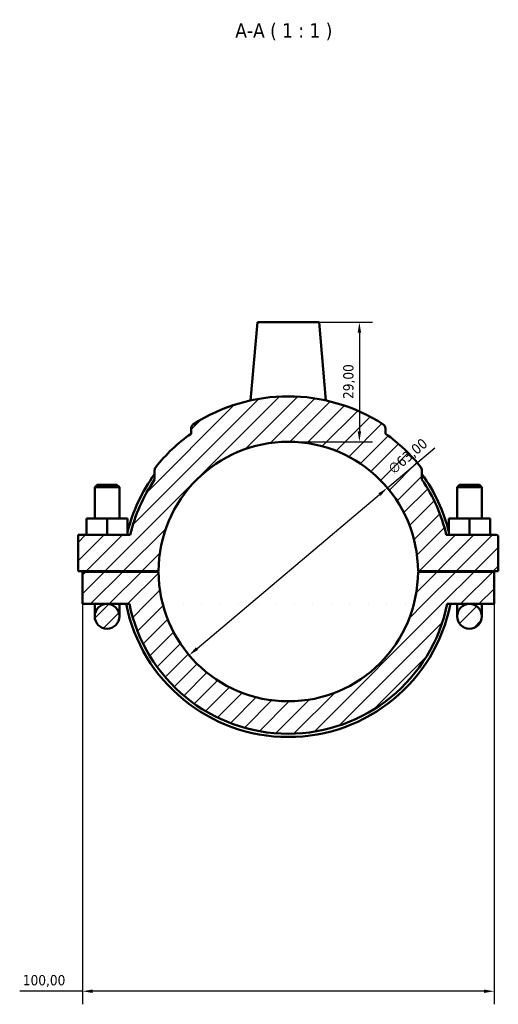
# Model space of a CAD drawing. Header units: millimetres. Extents: x 0 to 900, y -8 to 993.
# Tile 5 of 6: x 349 to 466, y 754 to 993. Entities that reach past the tile are written whole.
import ezdxf

# ---------------------------------------------------------------- set-up
doc = ezdxf.new("R2010")
doc.units = ezdxf.units.MM
for name, color, linetype, lineweight in [('Dimension (ISO)', 7, 'Continuous', 25), ('Hatch (ISO)', 7, 'Continuous', 18), ('Symbol (ISO)', 7, 'Continuous', 25), ('Visible (ISO)', 7, 'Continuous', 50)]:
    doc.layers.add(name, color=color, linetype=linetype, lineweight=lineweight)
doc.styles.add('Label Text (ISO)', font='tahoma.ttf')
doc.styles.add('Note Text (ISO)', font='tahoma.ttf')
doc.dimstyles.new('Default (ISO)', dxfattribs={"dimtxt": 2.5, "dimasz": 2.5, "dimexe": 3.175, "dimexo": 0, "dimgap": 0.762, "dimtad": 1, "dimrnd": 1e-08, "dimzin": 0, "dimtxsty": 'Note Text (ISO)', "dimcen": 0.09, "dimdle": 10, "dimclrd": 256, "dimclre": 256, "dimclrt": 256, "dimazin": 0, "dimtfac": 1.40208, "dimtmove": 0, "dimatfit": 3, "dimfxl": 1, "dimtolj": 1, "dimtzin": 0, "dimlwd": -1, "dimlwe": -1, "dimarcsym": 0})

# ---------------------------------------------------------------- blocks, each defined once
blk = doc.blocks.new('*D7')
at = {"layer": 'Defpoints', "color": 0, "transparency": 16777216}
for p in [(438.61, 879.67), (390.46, 839.04)]:
    blk.add_point(p, dxfattribs=at)
at = {"layer": 'Dimension (ISO)', "transparency": 16777216}
for p, q in [((438.61, 879.67), (450.08, 889.34)), ((392.37, 840.65), (436.7, 878.05))]:
    blk.add_line(p, q, dxfattribs=at)
for points in [[(436.43, 878.37), (436.96, 877.74), (438.61, 879.67)], [(392.1, 840.97), (392.64, 840.33), (390.46, 839.04)]]:
    blk.add_solid(points, dxfattribs=at)
at = {"layer": 'Dimension (ISO)', "color": 232, "true_color": 0xca0064, "transparency": 16777216, "insert": (438.54, 884.81), "char_height": 2.5, "attachment_point": 1, "rotation": 40.1563, "style": 'Note Text (ISO)'}
blk.add_mtext('\\A1;∅63,00', dxfattribs=at)
blk = doc.blocks.new('*D8')
at = {"layer": 'Defpoints', "color": 0, "transparency": 16777216}
for p in [(422.03, 919.85), (414.53, 890.85), (431.8, 890.85)]:
    blk.add_point(p, dxfattribs=at)
at = {"layer": 'Dimension (ISO)', "transparency": 16777216}
for p, q in [((422.03, 919.85), (434.97, 919.85)), ((431.8, 917.35), (431.8, 893.35)), ((414.53, 890.85), (434.97, 890.85))]:
    blk.add_line(p, q, dxfattribs=at)
for points in [[(431.38, 917.35), (432.21, 917.35), (431.8, 919.85)], [(431.38, 893.35), (432.21, 893.35), (431.8, 890.85)]]:
    blk.add_solid(points, dxfattribs=at)
at = {"layer": 'Dimension (ISO)', "color": 232, "true_color": 0xca0064, "transparency": 16777216, "insert": (427.86, 901.24), "char_height": 2.5, "attachment_point": 1, "rotation": 90, "style": 'Note Text (ISO)'}
blk.add_mtext('\\A1;29,00', dxfattribs=at)
blk = doc.blocks.new('*D9')
at = {"layer": 'Defpoints', "color": 0, "transparency": 16777216}
for p in [(364.53, 851.48), (464.53, 851.48), (364.53, 757.48)]:
    blk.add_point(p, dxfattribs=at)
at = {"layer": 'Dimension (ISO)', "transparency": 16777216}
for p, q in [((364.53, 851.48), (364.53, 754.3)), ((464.53, 851.48), (464.53, 754.3)), ((364.53, 757.48), (349.32, 757.48)), ((462.03, 757.48), (367.03, 757.48))]:
    blk.add_line(p, q, dxfattribs=at)
for points in [[(367.03, 757.89), (367.03, 757.06), (364.53, 757.48)], [(462.03, 757.89), (462.03, 757.06), (464.53, 757.48)]]:
    blk.add_solid(points, dxfattribs=at)
at = {"layer": 'Dimension (ISO)', "color": 232, "true_color": 0xca0064, "transparency": 16777216, "insert": (350.08, 761.41), "char_height": 2.5, "attachment_point": 1, "style": 'Note Text (ISO)'}
blk.add_mtext('\\A1;100,00', dxfattribs=at)

msp = doc.modelspace()

# ---------------------------------------------------------------- hatches: boundary and pattern name
at = {"layer": 'Hatch (ISO)'}
h = msp.add_hatch(dxfattribs=at)
h.set_pattern_fill('ANSI31', color=256, scale=25.4, style=0)
h.set_pattern_definition([(45, (0, 0), (-2.245064, 2.245064), [])])
edge = h.paths.add_edge_path()
edge.add_ellipse((465.0312, 867.7273), major_axis=(0.5, 0), ratio=1, start_angle=0, end_angle=90)
edge.add_line((465.0312, 868.2273), (452.893, 868.2273))
edge.add_ellipse((414.5312, 859.3523), major_axis=(38.3618, 8.875), ratio=1, start_angle=0, end_angle=21.473706)
edge.add_line((446.9812, 881.6545), (446.9812, 883.9255))
edge.add_ellipse((445.8012, 883.9255), major_axis=(1.18, 0), ratio=1, start_angle=0, end_angle=38.161611)
edge.add_ellipse((414.5312, 859.3523), major_axis=(32.1978, 25.3023), ratio=1, start_angle=0, end_angle=16.646784)
edge.add_line((438.1312, 892.8178), (438.1312, 894.0906))
edge.add_ellipse((436.9512, 894.0906), major_axis=(1.18, 0), ratio=1, start_angle=0, end_angle=57.161951)
edge.add_ellipse((414.5312, 859.3523), major_axis=(23.0599, 35.7298), ratio=1, start_angle=0, end_angle=65.676098)
edge.add_spline(control_points=[(391.4713, 895.0821), (391.3612, 895.011), (391.2636, 894.922), (391.1018, 894.7157), (391.0387, 894.5998), (390.9531, 894.3519), (390.9312, 894.2218), (390.9312, 894.0906)], knot_values=[-0.11799495, -0.11799495, -0.11799495, -0.11799495, -0.0786633, -0.0786633, -0.03933165, -0.03933165, 0, 0, 0, 0], degree=3, periodic=0)
edge.add_line((390.9312, 894.0906), (390.9312, 892.8178))
edge.add_ellipse((414.5312, 859.3523), major_axis=(-23.6, 33.4655), ratio=1, start_angle=0, end_angle=16.646784)
edge.add_spline(control_points=[(382.3334, 884.6546), (382.2523, 884.5513), (382.189, 884.4353), (382.1031, 884.1871), (382.0812, 884.0567), (382.0812, 883.9255)], knot_values=[-0.07877454, -0.07877454, -0.07877454, -0.07877454, -0.03938727, -0.03938727, 0, 0, 0, 0], degree=3, periodic=0)
edge.add_line((382.0812, 883.9255), (382.0812, 881.6545))
edge.add_ellipse((414.5312, 859.3523), major_axis=(-32.45, 22.3022), ratio=1, start_angle=0, end_angle=21.473706)
edge.add_line((376.1695, 868.2273), (363.5312, 868.2273))
edge.add_line((363.5312, 868.2273), (363.5312, 859.4023))
edge.add_line((363.5312, 859.4023), (383.0313, 859.4023))
edge.add_ellipse((414.5312, 859.3523), major_axis=(-31.5, 0.05), ratio=1, start_angle=180.181891, end_angle=360, ccw=False)
edge.add_line((446.0312, 859.4023), (465.5312, 859.4023))
edge.add_line((465.5312, 859.4023), (465.5312, 867.7273))
edge = h.paths.add_edge_path()
edge.add_ellipse((414.5312, 859.3523), major_axis=(31.5, -0.05), ratio=1, start_angle=180.181891, end_angle=360)
edge.add_line((446.0312, 859.3023), (464.5312, 859.3023))
edge.add_line((464.5312, 859.3023), (464.5312, 851.4773))
edge.add_line((464.5312, 851.4773), (458.5312, 851.4773))
edge.add_line((458.5312, 851.4773), (453.1107, 851.4773))
edge.add_ellipse((414.5312, 859.3523), major_axis=(-38.5795, -7.875), ratio=1, start_angle=0, end_angle=156.926082, ccw=False)
edge.add_line((375.9518, 851.4773), (370.5312, 851.4773))
edge.add_line((370.5312, 851.4773), (364.5312, 851.4773))
edge.add_line((364.5312, 851.4773), (364.5312, 859.3023))
edge.add_line((364.5312, 859.3023), (383.0313, 859.3023))
edge = h.paths.add_edge_path()
edge.add_ellipse((458.5312, 848.4773), major_axis=(3, 0), ratio=1, start_angle=0, end_angle=360)
edge = h.paths.add_edge_path()
edge.add_ellipse((370.5312, 848.4773), major_axis=(3, 0), ratio=1, start_angle=0, end_angle=360)

# ---------------------------------------------------------------- linework, layer by layer
at = {"layer": 'Visible (ISO)'}
for p, q in [((407.0312, 919.8523), (405.3713, 900.8791)), ((407.0312, 919.8523), (422.0312, 919.8523)), ((422.0312, 919.8523), (423.6912, 900.8791)), ((390.9312, 894.0906), (390.9312, 892.8178)), ((438.1312, 892.8178), (438.1312, 894.0906)), ((382.0812, 883.9255), (382.0812, 881.6545)), ((446.9812, 881.6545), (446.9812, 883.9255)), ((368.1312, 880.4023), (367.5312, 879.8023)), ((367.5312, 879.8023), (373.5312, 879.8023)), ((367.5312, 879.8023), (367.5312, 872.2273)), ((372.9312, 880.4023), (368.1312, 880.4023)), ((372.9312, 880.4023), (373.5312, 879.8023)), ((373.5312, 879.8023), (373.5312, 872.2273)), ((456.1312, 880.4023), (455.5312, 879.8023)), ((461.5312, 879.8023), (455.5312, 879.8023)), ((455.5312, 872.2273), (455.5312, 879.8023)), ((456.1312, 880.4023), (460.9312, 880.4023)), ((460.9312, 880.4023), (461.5312, 879.8023)), ((461.5312, 872.2273), (461.5312, 879.8023)), ((365.5312, 868.2273), (365.5312, 872.2273)), ((370.5312, 872.2273), (365.5312, 872.2273)), ((375.5312, 872.2273), (370.5312, 872.2273)), ((370.5312, 868.2273), (370.5312, 872.2273)), ((375.5312, 868.2273), (375.5312, 872.2273)), ((453.5312, 872.2273), (458.5312, 872.2273)), ((453.5312, 868.2273), (453.5312, 872.2273)), ((458.5312, 868.2273), (458.5312, 872.2273)), ((458.5312, 872.2273), (463.5312, 872.2273)), ((463.5312, 868.2273), (463.5312, 872.2273)), ((376.1695, 868.2273), (363.5312, 868.2273)), ((363.5312, 868.2273), (363.5312, 859.4023)), ((465.0312, 868.2273), (452.893, 868.2273)), ((465.5312, 859.4023), (465.5312, 867.7273)), ((363.5312, 859.4023), (383.0313, 859.4023)), ((383.0313, 859.3023), (364.5312, 859.3023)), ((364.5312, 859.3023), (364.5312, 851.4773)), ((367.5312, 859.4023), (367.5312, 859.3023)), ((373.5312, 859.4023), (373.5312, 859.3023)), ((446.0312, 859.4023), (465.5312, 859.4023)), ((464.5312, 859.3023), (446.0312, 859.3023)), ((455.5312, 859.3023), (455.5312, 859.4023)), ((461.5312, 859.3023), (461.5312, 859.4023)), ((464.5312, 851.4773), (464.5312, 859.3023)), ((364.5312, 851.4773), (370.5312, 851.4773)), ((367.5312, 851.4773), (367.5312, 848.4773)), ((370.5312, 851.4773), (375.9518, 851.4773)), ((373.5312, 848.4773), (373.5312, 851.4773)), ((453.1107, 851.4773), (458.5312, 851.4773)), ((455.5312, 851.4773), (455.5312, 848.4773)), ((458.5312, 851.4773), (464.5312, 851.4773)), ((461.5312, 848.4773), (461.5312, 851.4773))]:
    msp.add_line(p, q, dxfattribs=at)
for centre in [(370.5312, 848.4773), (458.5312, 848.4773)]:
    msp.add_circle(centre, 3, dxfattribs=at)
for centre, radius, start, end in [((414.5312, 859.3523), 42.525, 57.161951, 122.838049), ((436.9512, 894.0906), 1.18, 0, 57.161951), ((414.5312, 859.3523), 40.95, 125.191605, 141.838389), ((414.5312, 859.3523), 40.95, 38.161611, 54.808395), ((414.5312, 859.3523), 31.5, 0.090946, 179.909054), ((445.8012, 883.9255), 1.18, 0, 38.161611), ((414.5312, 859.3523), 40.1625, 143.897836, 166.180991), ((414.5312, 859.3523), 40.1625, 13.819009, 36.102164), ((414.5312, 859.3523), 39.375, 145.50008, 166.973786), ((414.5312, 859.3523), 39.375, 13.026214, 34.49992), ((465.0312, 867.7273), 0.5, 0, 90), ((414.5312, 859.3523), 31.5, 180.090946, 359.909054), ((414.5312, 859.3523), 40.1625, 191.307729, 348.692271), ((414.5312, 859.3523), 39.375, 191.536959, 348.463041)]:
    msp.add_arc(centre, radius, start, end, dxfattribs=at)
for points, knots in [([(391.4713, 895.0821), (391.3612, 895.011), (391.2636, 894.922), (391.1018, 894.7157), (391.0387, 894.5998), (390.9531, 894.3519), (390.9312, 894.2218), (390.9312, 894.0906)], [-0.117994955, -0.117994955, -0.117994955, -0.117994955, -0.078663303, -0.078663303, -0.039331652, -0.039331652, 0, 0, 0, 0]), ([(382.3334, 884.6546), (382.2523, 884.5513), (382.189, 884.4353), (382.1031, 884.1871), (382.0812, 884.0567), (382.0812, 883.9255)], [-0.0787745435, -0.0787745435, -0.0787745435, -0.0787745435, -0.0393872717, -0.0393872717, 0, 0, 0, 0])]:
    msp.add_open_spline(points, degree=3, knots=knots, dxfattribs=at)

# ---------------------------------------------------------------- texts
at = {"layer": 'Symbol (ISO)', "insert": (401.6689, 988.3061), "char_height": 3.5, "attachment_point": 7, "style": 'Label Text (ISO)'}
msp.add_mtext('A-A ( 1 : 1 )', dxfattribs=at)

# ---------------------------------------------------------------- dimensions: what is measured, and where the dimension line sits
at = {"layer": 'Dimension (ISO)'}
dim = msp.add_linear_dim(base=(431.7958, 890.8523), p1=(422.0312, 919.8523), p2=(414.5312, 890.8523), angle=90, dimstyle='Default (ISO)', override={"dimdec": 2, "dimtp": 0, "dimtm": 0, "dimtdec": 2, "dimtofl": 0, "dimatfit": 1}, dxfattribs=at)
dim.commit()
dim.dimension.update_dxf_attribs({"geometry": '*D8', "text_midpoint": (431.7958, 905.3523), "dimtype": 160})
dim = msp.add_diameter_dim_2p(p1=(390.4561, 839.0388), p2=(438.6063, 879.6658), dimstyle='Default (ISO)', override={"dimdec": 2, "dimlfac": 1, "dimtp": 0, "dimtm": 0, "dimtdec": 2, "dimatfit": 2}, dxfattribs=at)
dim.commit()
dim.dimension.update_dxf_attribs({"geometry": '*D7', "text_midpoint": (445.2973, 885.3114), "dimtype": 163})
dim = msp.add_linear_dim(base=(364.5312, 757.4773), p1=(464.5312, 851.4773), p2=(364.5312, 851.4773), dimstyle='Default (ISO)', override={"dimdec": 2, "dimtp": 0, "dimtm": 0, "dimtdec": 2, "dimtofl": 0, "dimatfit": 2}, dxfattribs=at)
dim.commit()
dim.dimension.update_dxf_attribs({"geometry": '*D9', "text_midpoint": (355.0312, 757.4773), "dimtype": 160})

doc.saveas('drawing.dxf')
